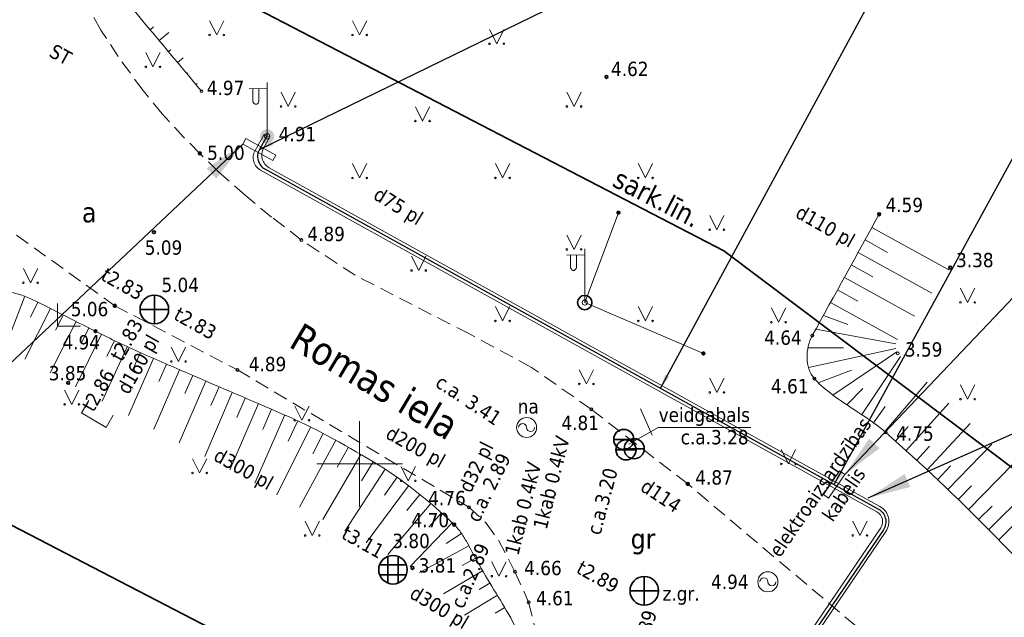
# Model space of a CAD drawing. Header units: metres. Extents: x 479801 to 960259, y 275948 to 557431.
# Tile 19 of 48: x 483288 to 483323, y 276195 to 276216. Entities that reach past the tile are written whole.
import ezdxf
from ezdxf.enums import TextEntityAlignment as Align

# ---------------------------------------------------------------- set-up
doc = ezdxf.new("R2010")
doc.units = ezdxf.units.M
doc.linetypes.add('ADTI_0', pattern=[2, 1, 1])
doc.linetypes.add('ADTI_2', pattern=[0.75, 0.5, -0.25])
for name, color, linetype, lineweight in [('APGR_SARK_####_####_#', 1, 'ADTI_0', 35), ('APGR_SARK_####_TKST_#', 240, 'ADTI_0', 9), ('APGS_ACRL_####_TKST_#', 240, 'ADTI_0', 9), ('APGS_ELEM_####_####_#', 1, 'ADTI_0', 9), ('APGS_VADV_ZSPR_TKST_#', 240, 'ADTI_0', 9), ('CELI_CMAL_####_####_#', 7, 'ADTI_2', 9), ('CELI_CSEG_####_TKST_#', 7, 'ADTI_0', 9), ('CELI_IELA_####_TKST_#', 7, 'ADTI_0', 35), ('DREN_ELEM_####_####_#', 34, 'ADTI_0', 9), ('ELEK_ELEM_####_####_#', 7, 'ADTI_0', 35), ('ELEK_SAIT_####_####_#', 7, 'ADTI_0', 9), ('ELEK_VADP_ZSPR_TKST_#', 1, 'ADTI_0', 9), ('ELEK_VADV_ZSPR_TKST_#', 7, 'ADTI_0', 9), ('GAZE_ELEM_####_####_#', 1, 'ADTI_0', 9), ('GAZE_ELEM_####_TKST_#', 240, 'ADTI_0', 9), ('GAZE_KABE_AIZS_TKST_#', 240, 'ADTI_0', 9), ('GAZE_VADP_VSP2_TKST_#', 240, 'ADTI_0', 9), ('GEOD_ELEM_####_####_#', 7, 'ADTI_0', 35), ('Layer2', 141, 'Continuous', 13), ('RELJ_AATZ_####_TKST_#', 7, 'ADTI_0', 9), ('RELJ_ELEM_####_####_#', 7, 'ADTI_0', 35), ('RELJ_NOGA_####_####_#', 7, 'ADTI_0', 9), ('TERT_ELEM_####_####_#', 3, 'ADTI_0', 9), ('UDTK_ELEM_####_####_#', 120, 'ADTI_0', 35), ('UDTK_VADP_UDEN_TKST_#', 120, 'ADTI_0', 9), ('UDTK_VADP_UDEN_TKST_I', 120, 'ADTI_0', 9), ('vadi', 1, 'Continuous', 0)]:
    doc.layers.add(name, color=color, linetype=linetype, lineweight=lineweight)
for name, color, linetype, lineweight, true_color in [('DREN_ELEM_####_TKST_#', 7, 'ADTI_0', 9, 0x965c00), ('DREN_VADP_####_TKST_#', 7, 'ADTI_0', 9, 0x965c00), ('ELEK_VADP_ZSPR_PROJ', 7, 'ELEK_VADP_ZSPR_PROJ ---- W1 ---- W1 ---- W1 ----', 30, 0x7c00a5), ('SKAN_ELEM_####_####_#', 7, 'ADTI_0', 35, 0xb46600), ('SKAN_ELEM_PAST_TKST_#', 7, 'ADTI_0', 9, 0xb46600), ('SKAN_VADP_PAST_TKST_I', 7, 'ADTI_0', 9, 0xb46600)]:
    doc.layers.add(name, color=color, linetype=linetype, lineweight=lineweight, true_color=true_color)
doc.styles.get("Standard").update_dxf_attribs({"font": 'wromlats.shx'})
doc.styles.add('Tahoma_05_CB', font='tahoma.ttf', dxfattribs={"height": 0.5})
doc.styles.add('Tahoma_05_LB', font='tahoma.ttf', dxfattribs={"height": 0.5})
doc.styles.add('Tahoma_05_LT', font='tahoma.ttf', dxfattribs={"height": 0.5})
doc.styles.add('Tahoma_07_CB', font='tahoma.ttf', dxfattribs={"height": 0.7})
doc.styles.add('Tahoma_07_CC', font='tahoma.ttf', dxfattribs={"height": 0.7})
doc.styles.add('Tahoma_1_LB', font='tahoma.ttf', dxfattribs={"height": 1})
doc.linetypes.add('ELEK_VADP_ZSPR_PROJ ---- W1 ---- W1 ---- W1 ----', pattern='A,10,-1,["W1",Standard,S=0.7,R=0,X=-0.7,Y=-0.35],-1,0', length=12)
doc.dimstyles.new('ISO-25', dxfattribs={"dimtxt": 2.5, "dimasz": 2.5, "dimexe": 1.25, "dimexo": 0.625, "dimtad": 1, "dimtxsty": 'Standard', "dimcen": 2.5, "dimadec": 0, "dimazin": 0, "dimtfac": 1, "dimtmove": 0, "dimatfit": 3, "dimfxl": 1, "dimarcsym": 0})

# ---------------------------------------------------------------- blocks, each defined once
blk = doc.blocks.new('PKT')
at = {"layer": 'RELJ_ELEM_####_####_#', "color": 7, "linetype": 'Continuous', "lineweight": 35}
blk.add_circle((0, 0), 0.05, dxfattribs=at)
blk = doc.blocks.new('GZVENT_1')
at = {"layer": 'GAZE_ELEM_####_####_#', "color": 1, "linetype": 'ADTI_0', "lineweight": 13, "ltscale": 0.653333, "true_color": 0xff0000}
blk.add_circle((0, 0), 0.35, dxfattribs=at)
for centre, start, end in [((-0.14, 0), 0, 180), ((0.14, 0), 180, 0)]:
    blk.add_arc(centre, 0.14, start, end, dxfattribs=at)
blk = doc.blocks.new('UDPDIAM')
at = {"layer": 'UDTK_ELEM_####_####_#', "color": 120, "linetype": 'Continuous', "lineweight": 9, "true_color": 0x00fea0}
blk.add_line((0.354, 0.354), (-0.354, -0.354), dxfattribs=at)
blk = doc.blocks.new('UDVENT')
at = {"layer": 'UDTK_ELEM_####_####_#', "color": 120, "linetype": 'Continuous', "lineweight": 35, "true_color": 0x00fea0}
blk.add_line((-0.3514, 0), (0.3514, 0), dxfattribs=at)
blk.add_circle((0, 0), 0.3514, dxfattribs=at)
blk = doc.blocks.new('KNAKA')
at = {"layer": 'SKAN_ELEM_####_####_#', "color": 32, "linetype": 'Continuous', "lineweight": 35, "true_color": 0xb46600}
for p, q in [((0, -0.5), (0, 0.5)), ((-0.5, 0), (0.5, 0))]:
    blk.add_line(p, q, dxfattribs=at)
blk.add_circle((0, 0), 0.5, dxfattribs=at)
blk = doc.blocks.new('KNUZM')
at = {"layer": 'SKAN_ELEM_####_####_#', "color": 32, "linetype": 'Continuous', "lineweight": 9, "true_color": 0xb46600}
blk.add_lwpolyline([(-0.5, 0.5), (0, 0.5), (0, -0.5), (-0.5, -0.5)], dxfattribs=at)
blk = doc.blocks.new('PKT_1')
at = {"layer": 'RELJ_ELEM_####_####_#', "color": 7, "linetype": 'Continuous', "lineweight": 20, "ltscale": 0.7}
blk.add_circle((0, 0), 0.05, dxfattribs=at)
blk = doc.blocks.new('CELMS')
at = {"layer": 'TERT_ELEM_####_####_#', "color": 92, "linetype": 'Continuous', "lineweight": 9, "true_color": 0x00e100}
for p, q in [((0, 0.8), (0, 0)), ((0, 0), (0.8, 0))]:
    blk.add_line(p, q, dxfattribs=at)
blk = doc.blocks.new('ELENKURS')
at = {"layer": 'ELEK_ELEM_####_####_#', "linetype": 'Continuous', "lineweight": 9}
h = blk.add_hatch(color=7, dxfattribs=at)
edge = h.paths.add_edge_path()
edge.add_arc((0, 0), 0.075, 0, 360)
blk = doc.blocks.new('ELKST')
at = {"layer": 'ELEK_ELEM_####_####_#', "color": 7, "linetype": 'Continuous', "lineweight": 35}
blk.add_circle((0, 0), 0.25, dxfattribs=at)
blk = doc.blocks.new('APLAMP')
at = {"layer": 'APGS_ELEM_####_####_#', "color": 240, "linetype": 'Continuous', "lineweight": 9, "true_color": 0xfe005e}
for p, q in [((0, 0), (0, 1.883)), ((0, 1.667), (-0.635, 1.662)), ((-0.5, 1.663), (-0.5, 1.271)), ((-0.29, 1.665), (-0.29, 1.271))]:
    blk.add_line(p, q, dxfattribs=at)
blk.add_circle((0, 0), 0.09, dxfattribs=at)
at = {"layer": 'APGS_ELEM_####_####_#', "color": 240, "linetype": 'Continuous', "lineweight": 9, "true_color": 0xfe005e, "extrusion": (0, 0, -1)}
blk.add_ellipse((-0.395, 1.271), major_axis=(0, -0.151), ratio=0.695971, start_param=4.712389, end_param=7.853982, dxfattribs=at)
blk = doc.blocks.new('APGMST')
at = {"layer": 'APGS_ELEM_####_####_#', "linetype": 'Continuous', "lineweight": 9, "true_color": 0xfe005e}
h = blk.add_hatch(color=240, dxfattribs=at)
edge = h.paths.add_edge_path()
edge.add_arc((0, 0), 0.25, 0, 360)
blk = doc.blocks.new('DRAKA')
at = {"layer": 'DREN_ELEM_####_####_#', "color": 34, "linetype": 'Continuous', "lineweight": 35, "true_color": 0x965c00}
for p, q in [((-0.175, 0.468), (-0.175, -0.468)), ((0.175, 0.468), (0.175, -0.468)), ((-0.468, 0.175), (0.468, 0.175)), ((-0.468, -0.175), (0.468, -0.175))]:
    blk.add_line(p, q, dxfattribs=at)
blk.add_circle((0, 0), 0.5, dxfattribs=at)
blk = doc.blocks.new('MAURS')
at = {"layer": 'TERT_ELEM_####_####_#', "color": 92, "linetype": 'Continuous', "lineweight": 9, "true_color": 0x00e100}
for p, q in [((-0.25, 0.5), (0, 0)), ((0, 0), (0.25, 0.5))]:
    blk.add_line(p, q, dxfattribs=at)
for centre, radius in [((-0.25, 0), 0.028), ((0.25, 0), 0.0263)]:
    blk.add_circle(centre, radius, dxfattribs=at)
blk = doc.blocks.new('KRUSTS')
at = {"layer": 'GEOD_ELEM_####_####_#', "color": 7, "linetype": 'Continuous', "lineweight": 9}
for p, q in [((0, 1.5), (0, 0)), ((-1.5, 0), (0, 0)), ((0, 0), (0, -1.5)), ((0, 0), (1.5, 0))]:
    blk.add_line(p, q, dxfattribs=at)

msp = doc.modelspace()

# ---------------------------------------------------------------- linework, layer by layer
at = {"layer": 'APGR_SARK_####_####_#'}
for points in [[(483514.21906, 276039.38801), (483509.46102, 276036.62137), (483479.78774, 276019.92067), (483421.53255, 276114.97655), (483394.89693, 276145.1528), (483381.929, 276155.434), (483312.74564, 276207.45583), (483272.863, 276228.124), (483283.479, 276233.951), (483302.04675, 276233.55658)], [(483243.37322, 276210.99201), (483252.312, 276216.258), (483302.711, 276190.14), (483303.23006, 276189.87101), (483299.96592, 276176.72363)]]:
    msp.add_lwpolyline(points, dxfattribs=at)
at = {"layer": 'CELI_CMAL_####_####_#'}
for points in [[(483297.962, 276207.83), (483296.91985, 276208.62809), (483295.99751, 276209.39274), (483295.06435, 276210.21331), (483294.41048, 276210.86059), (483293.85493, 276211.41055), (483293.09765, 276212.24401), (483292.42472, 276213.05418), (483291.55211, 276214.2459), (483290.95033, 276215.17364), (483290.32519, 276216.28409), (483289.8975, 276217.15514), (483289.607, 276217.805), (483288.9865, 276219.46587), (483288.50827, 276221.1536), (483288.0104, 276223.93512), (483287.8519, 276225.53616), (483287.7697, 276227.28751), (483287.755, 276228.628), (483287.95622, 276233.07279)], [(483286.1716, 276209.3102), (483291.43438, 276205.53321), (483295.723, 276203.288)], [(483311.47793, 276199.30055), (483308.103, 276201.912), (483306.01526, 276203.37668), (483303.83982, 276204.54513), (483299.83858, 276206.60012), (483297.962, 276207.83)], [(483295.723, 276203.288), (483303.825, 276198.486), (483304.42802, 276197.92566), (483304.8577, 276197.33), (483305.433, 276196.23), (483305.913, 276195.162)], [(483327.8417, 276184.85906), (483324.235, 276188.529), (483311.47793, 276199.30055)], [(483305.913, 276195.162), (483306.11624, 276194.31923), (483306.21727, 276193.64568), (483306.21982, 276192.3248), (483305.603, 276189.15), (483305.191, 276188.993)]]:
    msp.add_lwpolyline(points, dxfattribs=at)
at = {"layer": 'ELEK_SAIT_####_####_#'}
for p, q in [((483309.055, 276208.786), (483307.876, 276205.643)), ((483307.876, 276205.643), (483312.027, 276203.864))]:
    msp.add_line(p, q, dxfattribs=at)
at = {"layer": 'ELEK_VADP_ZSPR_PROJ', "color": 230, "lineweight": 30, "ltscale": 0.7, "flags": 128}
msp.add_lwpolyline([(483296.755, 276211.465), (483296.49132, 276210.99846, 0.4166764), (483296.68425, 276210.3151), (483318.15001, 276198.41979, -0.4409165), (483318.32136, 276197.70165), (483314.73457, 276192.41732, 0.4097941), (483314.86125, 276191.7271), (483333.67163, 276178.53981, -0.36039376), (483333.84028, 276177.92458, 0.05121987), (483333.80795, 276177.82765), (483333.77977, 276177.70135)], format="xyb", dxfattribs=at)
at = {"layer": 'Layer2', "color": 96}
for p, q in [((483296.01584, 276211.3794), (483295.91008, 276211.18648)), ((483296.01584, 276211.3794), (483297.06809, 276210.80254)), ((483295.91008, 276211.18648), (483296.96233, 276210.60962)), ((483296.96233, 276210.60962), (483297.06809, 276210.80254)), ((483316.79138, 276199.75376), (483316.22477, 276198.92978)), ((483316.97266, 276199.62911), (483316.40605, 276198.80512))]:
    msp.add_line(p, q, dxfattribs=at)
at = {"layer": 'Layer2', "ltscale": 0.7, "flags": 128}
for points in [[(483296.65924, 276211.51912), (483296.34097, 276210.95601, 0.4166764), (483296.53391, 276210.27265), (483318.09669, 276198.32358, -0.4409165), (483318.23034, 276197.76342), (483314.64356, 276192.47909, 0.4097941), (483314.7981, 276191.63703), (483333.60849, 276178.44974, -0.36039376), (483333.74003, 276177.96986, 0.05121987), (483333.70059, 276177.85161), (483333.67241, 276177.72531)], [(483296.85076, 276211.41088), (483296.64166, 276211.04091, 0.4166764), (483296.8346, 276210.35755), (483318.20333, 276198.516, -0.4409165), (483318.41237, 276197.63987), (483314.82559, 276192.35554, 0.4097941), (483314.9244, 276191.81717), (483333.73478, 276178.62988, -0.36039376), (483333.94053, 276177.8793, 0.05121987), (483333.91531, 276177.8037), (483333.88713, 276177.6774)]]:
    msp.add_lwpolyline(points, format="xyb", dxfattribs=at)
at = {"layer": 'Layer2', "lineweight": 0, "flags": 128}
msp.add_lwpolyline([(483296.85076, 276211.41088), (483296.65924, 276211.51912)], dxfattribs=at)
at = {"layer": 'Layer2', "color": 96, "lineweight": 0, "flags": 128}
for points in [[(483316.97266, 276199.62911), (483316.79138, 276199.75376)], [(483316.40604, 276198.80512), (483316.22477, 276198.92977)]]:
    msp.add_lwpolyline(points, dxfattribs=at)
at = {"layer": 'RELJ_NOGA_####_####_#'}
for p, q in [((483292.66881, 276215.18476), (483292.79316, 276215.2889)), ((483292.98984, 276214.80143), (483293.33045, 276215.08668)), ((483293.31086, 276214.4181), (483293.39088, 276214.48512)), ((483293.63189, 276214.03477), (483293.82475, 276214.19629)), ((483293.95291, 276213.65144), (483293.98861, 276213.68134)), ((483294.27394, 276213.26811), (483294.31906, 276213.3059)), ((483318.16461, 276208.70965), (483318.16487, 276208.70951)), ((483317.92312, 276208.27183), (483320.60723, 276206.79139)), ((483317.68164, 276207.83402), (483318.47136, 276207.39843)), ((483317.44015, 276207.3962), (483320.02088, 276205.97277)), ((483317.19867, 276206.95838), (483317.95738, 276206.5399)), ((483316.95719, 276206.52056), (483319.41606, 276205.16434)), ((483316.7157, 276206.08274), (483317.42658, 276205.69065)), ((483288.28459, 276205.86475), (483287.58914, 276204.05068)), ((483289.18651, 276205.43357), (483288.29, 276203.66665)), ((483288.73943, 276205.65741), (483288.48017, 276205.12836)), ((483316.47422, 276205.64492), (483318.81145, 276204.35579)), ((483289.63247, 276205.20747), (483289.36259, 276204.67242)), ((483317.08207, 276204.87397), (483316.22318, 276205.18978)), ((483290.07889, 276204.98228), (483289.17136, 276203.18371)), ((483290.52538, 276204.75723), (483290.25241, 276204.21217)), ((483318.75966, 276204.19999), (483315.96089, 276204.71424)), ((483290.97278, 276204.534), (483290.0599, 276202.69707)), ((483291.87316, 276204.09895), (483290.98769, 276202.19182)), ((483291.42171, 276204.31386), (483291.15133, 276203.75342)), ((483316.93325, 276204.05885), (483315.68298, 276204.05885)), ((483318.75345, 276204.04035), (483315.70417, 276203.37662)), ((483292.78641, 276203.69164), (483291.91727, 276201.68906)), ((483292.32833, 276203.89203), (483292.06865, 276203.30477)), ((483318.79522, 276203.91624), (483316.55942, 276202.40991)), ((483317.56467, 276201.72375), (483318.9192, 276203.75179)), ((483293.70404, 276203.2942), (483292.80368, 276201.21205)), ((483293.24511, 276203.49265), (483292.98008, 276202.87974)), ((483294.163, 276203.09582), (483293.88818, 276202.4594)), ((483317.2074, 276203.27509), (483316.0447, 276202.84027)), ((483294.62207, 276202.89769), (483293.69201, 276200.73619)), ((483295.08136, 276202.70007), (483294.79732, 276202.03996)), ((483317.59903, 276202.64024), (483317.04005, 276202.06983)), ((483318.37004, 276201.13207), (483319.85187, 276202.85467)), ((483295.5408, 276202.5028), (483294.57896, 276200.26252)), ((483296.00024, 276202.30554), (483295.70667, 276201.62178)), ((483296.45963, 276202.10814), (483295.46341, 276199.79093)), ((483296.91896, 276201.91063), (483296.61437, 276201.20434)), ((483317.97647, 276201.44023), (483318.38329, 276202.00774)), ((483319.1182, 276200.46858), (483320.61843, 276202.12615)), ((483297.37794, 276201.71229), (483296.33625, 276199.32582)), ((483298.28392, 276201.2892), (483297.10447, 276198.91617)), ((483297.83346, 276201.50617), (483297.49837, 276200.79127)), ((483318.74573, 276200.80214), (483319.19328, 276201.30817)), ((483319.85483, 276199.79229), (483321.36335, 276201.41397)), ((483298.7295, 276201.0624), (483298.3602, 276200.35546)), ((483299.17051, 276200.8268), (483297.89881, 276198.49239)), ((483299.60739, 276200.58363), (483299.21338, 276199.89288)), ((483319.48791, 276200.13195), (483319.93885, 276200.62347)), ((483320.58102, 276199.10482), (483322.11214, 276200.6961)), ((483300.04049, 276200.33378), (483298.71121, 276198.05768)), ((483300.47041, 276200.07852), (483300.06317, 276199.40766)), ((483320.21904, 276199.44974), (483320.67466, 276199.93133)), ((483321.29797, 276198.4077), (483322.85134, 276199.98727)), ((483300.89405, 276199.813), (483299.48072, 276197.64481)), ((483301.30853, 276199.53338), (483300.87282, 276198.90621)), ((483301.7134, 276199.24004), (483300.22517, 276197.24381)), ((483320.94054, 276198.75734), (483321.40281, 276199.2327)), ((483322.0071, 276197.70263), (483323.59308, 276199.2779)), ((483302.10853, 276198.93368), (483301.65394, 276198.36704)), ((483302.49402, 276198.61529), (483300.98478, 276196.83262)), ((483321.65341, 276198.05605), (483322.12397, 276198.529)), ((483302.86992, 276198.28562), (483302.41911, 276197.78739)), ((483303.23631, 276197.94541), (483301.76331, 276196.40891)), ((483322.35904, 276197.34748), (483322.83935, 276197.82175)), ((483303.56414, 276197.56944), (483303.03082, 276197.2175)), ((483303.82041, 276197.14033), (483302.0951, 276196.20872)), ((483304.05644, 276196.69955), (483303.59269, 276196.45035)), ((483304.30174, 276196.26388), (483302.93175, 276195.46019)), ((483304.55769, 276195.83436), (483304.18451, 276195.60962)), ((483304.81749, 276195.40716), (483303.66893, 276194.70877)), ((483305.07528, 276194.97875), (483304.7413, 276194.7806))]:
    msp.add_line(p, q, dxfattribs=at)
for points, knots in [([(483288.90301, 276232.97087), (483289.01467, 276231.39258), (483289.12634, 276229.81429), (483289.238, 276228.236), (483289.37865, 276226.24805), (483289.59107, 276224.26732), (483289.81186, 276222.28484), (483289.94858, 276221.05728), (483290.28189, 276219.8709), (483290.68, 276218.686), (483291.01546, 276217.68757), (483291.40619, 276216.69244), (483292.0738, 276215.89525), (483292.87253, 276214.9415), (483293.67127, 276213.98775), (483294.47, 276213.034)], [0, 0, 0, 0, 0.22306928, 0.22306928, 0.22306928, 0.50403838, 0.50403838, 0.50403838, 0.67801517, 0.67801517, 0.67801517, 0.82461198, 0.82461198, 0.82461198, 1, 1, 1, 1]), ([(483342.14096, 276178.34933), (483341.1359, 276179.34157), (483340.13085, 276180.33381), (483339.12579, 276181.32605), (483337.90675, 276182.52955), (483336.5961, 276183.638), (483335.306, 276184.764), (483333.80941, 276186.07023), (483332.02628, 276187.03275), (483330.58266, 276188.40153), (483328.75599, 276190.13349), (483327.29443, 276192.20823), (483325.558, 276194.028), (483323.24227, 276196.45489), (483320.9382, 276198.89234), (483318.405, 276201.102), (483317.86132, 276201.57624), (483317.22391, 276201.91782), (483316.64206, 276202.34856), (483316.38065, 276202.54208), (483316.13033, 276202.72963), (483315.91, 276202.985), (483315.56865, 276203.38065), (483315.59305, 276204.04734), (483315.835, 276204.486), (483316.61511, 276205.90036), (483317.39522, 276207.31473), (483318.17533, 276208.72909)], [0, 0, 0, 0, 0.09988388, 0.09988388, 0.09988388, 0.22103423, 0.22103423, 0.22103423, 0.36157627, 0.36157627, 0.36157627, 0.53940841, 0.53940841, 0.53940841, 0.7765691, 0.7765691, 0.7765691, 0.82746921, 0.82746921, 0.82746921, 0.85033693, 0.85033693, 0.85033693, 0.88576601, 0.88576601, 0.88576601, 1, 1, 1, 1]), ([(483303.45803, 276188.52007), (483303.86272, 276188.80648), (483304.26742, 276189.09289), (483304.67212, 276189.3793), (483304.79733, 276189.46792), (483304.9096, 276189.57239), (483305.01702, 276189.68396), (483305.07137, 276189.7404), (483305.11653, 276189.80248), (483305.16082, 276189.86707), (483305.20613, 276189.93315), (483305.24679, 276189.99983), (483305.2812, 276190.07265), (483305.36401, 276190.2479), (483305.42924, 276190.42711), (483305.46576, 276190.61549), (483305.50174, 276190.80107), (483305.5295, 276190.98667), (483305.54938, 276191.17412), (483305.59105, 276191.56699), (483305.62647, 276191.95973), (483305.65318, 276192.35342), (483305.67976, 276192.7453), (483305.6797, 276193.13918), (483305.67002, 276193.5317), (483305.66821, 276193.60495), (483305.65776, 276193.67736), (483305.63774, 276193.74922), (483305.55259, 276194.05487), (483305.43859, 276194.34243), (483305.2851, 276194.61553), (483304.90973, 276195.28341), (483304.48899, 276195.91727), (483304.11963, 276196.58369), (483303.99633, 276196.80617), (483303.88138, 276197.03346), (483303.75678, 276197.2556), (483303.69454, 276197.36656), (483303.62782, 276197.4745), (483303.55687, 276197.58044), (483303.52111, 276197.63386), (483303.48098, 276197.68352), (483303.44015, 276197.73325), (483303.39863, 276197.78383), (483303.35494, 276197.83142), (483303.30763, 276197.87705), (483302.43481, 276198.71888), (483301.49465, 276199.46306), (483300.45639, 276200.08703), (483299.43071, 276200.70343), (483298.39273, 276201.27432), (483297.30207, 276201.74541), (483296.2062, 276202.21875), (483295.10827, 276202.68654), (483294.01291, 276203.16064), (483293.46517, 276203.39771), (483292.91691, 276203.63349), (483292.37035, 276203.87345), (483291.82502, 276204.11287), (483291.29021, 276204.37551), (483290.75717, 276204.64115), (483290.36248, 276204.83783), (483289.96972, 276205.03809), (483289.5757, 276205.2361), (483289.1822, 276205.43385), (483288.79484, 276205.63966), (483288.39107, 276205.8208), (483288.07348, 276205.96329), (483287.72479, 276206.01168), (483287.38712, 276206.08885)], [0, 0, 0, 0, 0.05145473, 0.05145473, 0.05145473, 0.06737478, 0.06737478, 0.06737478, 0.07542895, 0.07542895, 0.07542895, 0.08367051, 0.08367051, 0.08367051, 0.1035055, 0.1035055, 0.1035055, 0.12304603, 0.12304603, 0.12304603, 0.16400106, 0.16400106, 0.16400106, 0.20476695, 0.20476695, 0.20476695, 0.21237427, 0.21237427, 0.21237427, 0.24473158, 0.24473158, 0.24473158, 0.32386053, 0.32386053, 0.32386053, 0.35027762, 0.35027762, 0.35027762, 0.36347295, 0.36347295, 0.36347295, 0.370125, 0.370125, 0.370125, 0.37688992, 0.37688992, 0.37688992, 0.50168666, 0.50168666, 0.50168666, 0.62497035, 0.62497035, 0.62497035, 0.74884203, 0.74884203, 0.74884203, 0.81078536, 0.81078536, 0.81078536, 0.87258926, 0.87258926, 0.87258926, 0.91835111, 0.91835111, 0.91835111, 0.96405256, 0.96405256, 0.96405256, 1, 1, 1, 1])]:
    msp.add_open_spline(points, degree=3, knots=knots, dxfattribs=at)
at = {"layer": 'UDTK_VADP_UDEN_TKST_I'}
for p, q in [((483309.4225, 276200.6945), (483310.44623, 276201.27207)), ((483310.44623, 276201.27207), (483313.68461, 276201.27207))]:
    msp.add_line(p, q, dxfattribs=at)

# ---------------------------------------------------------------- block references
at = {"layer": 'APGS_ELEM_####_####_#', "color": 240, "linetype": 'Continuous', "lineweight": 9, "ltscale": 0.7, "true_color": 0xfe005e}
for name, p in [('APLAMP', (483296.76606, 276211.45592)), ('APGMST', (483296.76606, 276211.45592)), ('APLAMP', (483307.876, 276205.643))]:
    msp.add_blockref(name, p, dxfattribs=at)
at = {"layer": 'DREN_ELEM_####_####_#', "color": 34, "linetype": 'Continuous', "lineweight": 20, "ltscale": 0.7, "true_color": 0x965c00}
msp.add_blockref('DRAKA', (483301.16733, 276196.30133), dxfattribs=at)
at = {"layer": 'ELEK_ELEM_####_####_#', "color": 30, "linetype": 'Continuous', "lineweight": 9, "ltscale": 0.7, "true_color": 0xff7f00}
for p in [(483309.055, 276208.786), (483312.027, 276203.864)]:
    msp.add_blockref('ELENKURS', p, dxfattribs=at)
at = {"layer": 'ELEK_ELEM_####_####_#', "color": 30, "linetype": 'Continuous', "lineweight": 20, "ltscale": 0.7, "true_color": 0xff7f00}
msp.add_blockref('ELKST', (483307.876, 276205.643), dxfattribs=at)
at = {"layer": 'GAZE_ELEM_####_####_#', "color": 1, "linetype": 'Continuous', "lineweight": 20, "ltscale": 0.7, "true_color": 0xff0000}
for p in [(483305.84263, 276201.27429), (483314.28218, 276195.87923)]:
    msp.add_blockref('GZVENT_1', p, dxfattribs=at)
at = {"layer": 'GEOD_ELEM_####_####_#', "color": 7, "linetype": 'Continuous', "lineweight": 9, "ltscale": 0.7, "true_color": 0xffffff}
msp.add_blockref('KRUSTS', (483300, 276200), dxfattribs=at)
at = {"layer": 'RELJ_ELEM_####_####_#', "color": 7, "linetype": 'Continuous', "lineweight": 20, "ltscale": 0.7, "true_color": 0xffffff}
for name, p in [('PKT', (483308.63545, 276213.53109)), ('PKT_1', (483294.47, 276213.034)), ('PKT', (483294.41048, 276210.86059)), ('PKT', (483318.17533, 276208.72909)), ('PKT', (483292.80343, 276208.10598)), ('PKT_1', (483297.962, 276207.83)), ('PKT', (483320.6601, 276206.8652)), ('PKT', (483291.43438, 276205.53321)), ('PKT', (483290.75717, 276204.64115)), ('PKT_1', (483315.835, 276204.486)), ('PKT_1', (483318.827, 276203.867)), ('PKT_1', (483295.723, 276203.288)), ('PKT_1', (483315.91, 276202.985)), ('PKT', (483289.80406, 276202.83703)), ('PKT_1', (483308.103, 276201.912)), ('PKT_1', (483318.405, 276201.102)), ('PKT', (483311.47793, 276199.30055)), ('PKT_1', (483303.825, 276198.486)), ('PKT', (483303.30763, 276197.87705)), ('PKT', (483301.84723, 276196.36316)), ('PKT_1', (483305.433, 276196.23)), ('PKT_1', (483305.913, 276195.162))]:
    msp.add_blockref(name, p, dxfattribs=at)
at = {"layer": 'SKAN_ELEM_####_####_#', "color": 7, "linetype": 'Continuous', "lineweight": 20, "ltscale": 0.7, "true_color": 0xffffff}
for p in [(483292.81785, 276205.40059), (483309.959, 276195.563)]:
    msp.add_blockref('KNAKA', p, dxfattribs=at)
at = {"layer": 'SKAN_ELEM_####_####_#', "color": 7, "linetype": 'Continuous', "lineweight": 9, "ltscale": 0.7, "true_color": 0xffffff, "rotation": 239.4479986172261}
msp.add_blockref('KNUZM', (483290.69744, 276201.53199), dxfattribs=at)
at = {"layer": 'TERT_ELEM_####_####_#', "color": 92, "linetype": 'Continuous', "lineweight": 9, "ltscale": 0.7, "true_color": 0x00e100}
for name, p in [('MAURS', (483295, 276215)), ('MAURS', (483300, 276215)), ('MAURS', (483304.79452, 276214.69194)), ('MAURS', (483292.76849, 276213.88411)), ('MAURS', (483297.5, 276212.5)), ('MAURS', (483307.5, 276212.5)), ('MAURS', (483302.20014, 276211.98935)), ('MAURS', (483300, 276210)), ('MAURS', (483305, 276210)), ('MAURS', (483310, 276210)), ('MAURS', (483312.49636, 276208.19055)), ('MAURS', (483307.5, 276207.5)), ('MAURS', (483302.0668, 276206.76473)), ('MAURS', (483288.487, 276206.33513)), ('MAURS', (483321.26973, 276205.6479)), ('CELMS', (483289.43127, 276204.81395)), ('MAURS', (483305, 276205)), ('MAURS', (483310, 276205)), ('MAURS', (483314.65507, 276204.95619)), ('MAURS', (483293.65943, 276203.58185)), ('MAURS', (483307.93266, 276202.7956)), ('MAURS', (483312.5, 276202.5)), ('MAURS', (483321.26973, 276202.26494)), ('MAURS', (483289.92983, 276202.08401)), ('MAURS', (483297.97943, 276201.52584)), ('MAURS', (483294.40262, 276199.68344)), ('MAURS', (483315, 276200)), ('MAURS', (483301.70272, 276199.40955)), ('MAURS', (483298.34419, 276197.4974)), ('MAURS', (483317.5, 276197.5)), ('MAURS', (483304.87515, 276196.07478))]:
    msp.add_blockref(name, p, dxfattribs=at)
at = {"layer": 'UDTK_ELEM_####_####_#', "color": 120, "linetype": 'Continuous', "lineweight": 9, "ltscale": 0.7, "true_color": 0x00fea0, "rotation": 68.76689728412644}
msp.add_blockref('UDPDIAM', (483310.02796, 276201.46379), dxfattribs=at)
at = {"layer": 'UDTK_ELEM_####_####_#', "color": 120, "linetype": 'Continuous', "lineweight": 20, "ltscale": 0.7, "true_color": 0x00fea0}
for p in [(483309.24, 276200.857), (483309.605, 276200.532), (483309.318, 276200.492)]:
    msp.add_blockref('UDVENT', p, dxfattribs=at)

# ---------------------------------------------------------------- texts
at = {"layer": 'APGR_SARK_####_TKST_#', "style": 'Tahoma_07_CB'}
msp.add_text('sark.līn.', height=0.7, rotation=332.6057, dxfattribs=at).set_placement((483310.24741, 276208.987), align=Align.CENTER)
at = {"layer": 'APGS_ACRL_####_TKST_#', "style": 'Tahoma_05_CB'}
msp.add_text('d75 pl', height=0.5, rotation=328.56869, dxfattribs=at).set_placement((483301.23014, 276208.80863), align=Align.CENTER)
at = {"layer": 'APGS_VADV_ZSPR_TKST_#', "style": 'Tahoma_05_CB'}
msp.add_text('1kab 0.4kV', height=0.5, rotation=75.859262, dxfattribs=at).set_placement((483305.95468, 276198.37892), align=Align.CENTER)
at = {"layer": 'CELI_CSEG_####_TKST_#', "style": 'Tahoma_07_CC'}
for s, p in [('a', (483290.54046, 276208.79762)), ('gr', (483309.91472, 276197.38234))]:
    msp.add_text(s, height=0.7, dxfattribs=at).set_placement(p, align=Align.MIDDLE_CENTER)
at = {"layer": 'CELI_IELA_####_TKST_#', "style": 'Tahoma_1_LB'}
msp.add_text('Romas iela', height=1, rotation=329.345068, dxfattribs=at).set_placement((483297.47558, 276204.11839))
at = {"layer": 'DREN_ELEM_####_TKST_#', "style": 'Tahoma_05_LB'}
msp.add_text('3.80', height=0.5, dxfattribs=at).set_placement((483301.14133, 276197.05988))
at = {"layer": 'DREN_VADP_####_TKST_#', "style": 'Tahoma_05_CB'}
for s, rotation, p in [('d300 pl', 330.895148, (483295.82247, 276199.60901)), ('t3.11', 330.895148, (483299.99851, 276197.04645)), ('d300 pl', 329.199407, (483302.66628, 276194.77314))]:
    msp.add_text(s, height=0.5, rotation=rotation, dxfattribs=at).set_placement(p, align=Align.CENTER)
at = {"layer": 'ELEK_VADP_ZSPR_TKST_#', "style": 'Tahoma_05_CB'}
msp.add_text('ST', height=0.5, rotation=331.528903, dxfattribs=at).set_placement((483289.66045, 276214.53506), align=Align.TOP_CENTER)
at = {"layer": 'ELEK_VADV_ZSPR_TKST_#', "style": 'Tahoma_05_CB'}
msp.add_text('1kab 0.4kV', height=0.5, rotation=75.859262, dxfattribs=at).set_placement((483306.46081, 276199.4118), align=Align.TOP_CENTER)
at = {"layer": 'GAZE_ELEM_####_TKST_#', "style": 'Tahoma_05_LB'}
for s, p in [('na', (483305.53175, 276201.76376)), ('4.94', (483312.29316, 276195.62923))]:
    msp.add_text(s, height=0.5, dxfattribs=at).set_placement(p)
at = {"layer": 'GAZE_KABE_AIZS_TKST_#', "style": 'Tahoma_05_CB'}
msp.add_text('elektroaizsardzības', height=0.5, rotation=55.485717, dxfattribs=at).set_placement((483316.31559, 276199.04748), align=Align.CENTER)
msp.add_text('kabelis', height=0.5, rotation=55.485717, dxfattribs=at).set_placement((483316.72676, 276199.08064), align=Align.TOP_CENTER)
at = {"layer": 'GAZE_VADP_VSP2_TKST_#', "style": 'Tahoma_05_CB'}
for s, rotation, p in [('c.a. 3.41', 326.421227, (483303.67573, 276202.02587)), ('d32 pl', 63.634622, (483304.29299, 276199.78562)), ('c.a. 2.89', 63.634622, (483304.73358, 276199.06631)), (' d114', 326.585096, (483310.33196, 276198.73259)), ('c.a.2.89', 66.751568, (483304.09112, 276195.99323))]:
    msp.add_text(s, height=0.5, rotation=rotation, dxfattribs=at).set_placement(p, align=Align.CENTER)
at = {"layer": 'RELJ_AATZ_####_TKST_#', "style": 'Tahoma_05_LT'}
for s, p in [('4.62', (483308.79402, 276214.06479)), ('4.97', (483294.65122, 276213.40005)), ('4.91', (483297.16616, 276211.78562)), ('5.00', (483294.66584, 276211.1326)), ('4.59', (483318.39774, 276209.30607)), ('4.89', (483298.17135, 276208.29279)), ('5.09', (483292.48217, 276207.81749)), ('3.38', (483320.86603, 276207.37956)), ('5.06', (483289.89399, 276205.66509)), ('4.64', (483314.15328, 276204.66608)), ('4.94', (483289.60393, 276204.50475)), ('3.59', (483319.07412, 276204.2544)), ('4.89', (483296.12139, 276203.7422)), ('3.85', (483289.12624, 276203.42578)), ('4.61', (483314.3902, 276202.96646)), ('4.81', (483307.05952, 276201.68739)), ('4.75', (483318.76975, 276201.30954)), ('4.87', (483311.74152, 276199.77862)), ('4.76', (483302.39966, 276199.0558)), ('4.70', (483301.81666, 276198.28918)), ('3.81', (483302.06375, 276196.70228)), ('4.66', (483305.75638, 276196.61168)), ('4.61', (483306.17287, 276195.5582))]:
    msp.add_text(s, height=0.5, dxfattribs=at).set_placement(p, align=Align.TOP_LEFT)
at = {"layer": 'SKAN_ELEM_PAST_TKST_#', "style": 'Tahoma_05_LB'}
for s, p in [('5.04', (483293.06736, 276206.01039)), ('z.gr.', (483310.59621, 276195.21501))]:
    msp.add_text(s, height=0.5, dxfattribs=at).set_placement(p)
at = {"layer": 'SKAN_VADP_PAST_TKST_I', "style": 'Tahoma_05_CB'}
for s, rotation, p in [('t2.83', 330.84829, (483291.58554, 276206.08016)), ('t2.83', 330.84829, (483294.13108, 276204.70175)), ('t2.83', 60.356426, (483292.06394, 276204.21832)), ('d160 pl', 60.356426, (483292.46317, 276203.36569)), ('t2.86', 60.356426, (483291.07284, 276202.45634)), ('d200 pl', 330.84829, (483301.8425, 276200.38354)), ('t2.89', 330.84829, (483308.21514, 276195.83773)), ('t2.89', 75.143043, (483310.20406, 276194.05746))]:
    msp.add_text(s, height=0.5, rotation=rotation, dxfattribs=at).set_placement(p, align=Align.CENTER)
at = {"layer": 'UDTK_VADP_UDEN_TKST_#', "style": 'Tahoma_05_CB'}
msp.add_text('d110 pl', height=0.5, rotation=330.316976, dxfattribs=at).set_placement((483316.17323, 276208.09964), align=Align.CENTER)
at = {"layer": 'UDTK_VADP_UDEN_TKST_I', "style": 'Tahoma_05_CB'}
for s, p in [('veidgabals', (483312.05851, 276201.46974)), ('c.a.3.28', (483312.42033, 276200.68548))]:
    msp.add_text(s, height=0.5, dxfattribs=at).set_placement(p, align=Align.CENTER)
msp.add_text('c.a.3.20', height=0.5, rotation=74.961655, dxfattribs=at).set_placement((483308.72648, 276198.63039), align=Align.CENTER)

# ---------------------------------------------------------------- leaders
at = {"layer": 'vadi', "color": 18, "linetype": 'Continuous', "true_color": 0x000000}
for points in [[(483296.49132, 276210.99846), (483310.83179, 276217.98452), (483313.83179, 276217.98452)], [(483310.5266, 276202.64432), (483318.83179, 276217.98452), (483321.83179, 276217.98452)], [(483316.59872, 276199.27944), (483326.83179, 276217.98452), (483329.83179, 276217.98452)]]:
    msp.add_leader(points, dimstyle='ISO-25', override={"dimasz": 0.5, "dimtad": 0}, dxfattribs=at)
at = {"layer": 'vadi', "color": 96, "linetype": 'Continuous', "lineweight": 0}
for points in [[(483316.97266, 276199.62911), (483330.43336, 276213.78998), (483354.4487, 276213.78915)], [(483295.91008, 276211.18648), (483282.23954, 276198.29773), (483258.2242, 276198.29856)]]:
    msp.add_leader(points, dimstyle='ISO-25', override={"dimasz": 1.5, "dimtad": 0}, dxfattribs=at)
at = {"layer": 'vadi', "color": 230, "linetype": 'Continuous', "lineweight": 0}
msp.add_leader([(483317.79468, 276198.81145), (483334.97359, 276206.45521), (483355.62654, 276206.45636)], dimstyle='ISO-25', override={"dimasz": 1.5, "dimtad": 0}, dxfattribs=at)

doc.saveas('drawing.dxf')
